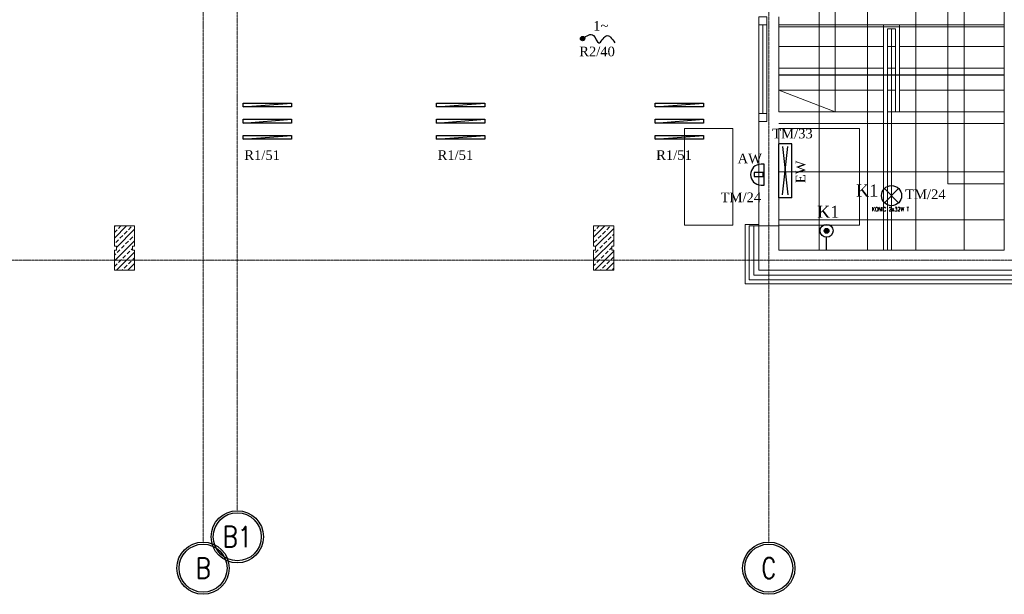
# Model space of a CAD drawing. Header units: centimetres. Extents: x 88729 to 133553, y -16225 to 14174.
# Tile 61 of 231: x 89348 to 90571, y -9853 to -9139. Entities that reach past the tile are written whole.
import ezdxf
from ezdxf.enums import TextEntityAlignment as Align

# ---------------------------------------------------------------- set-up
doc = ezdxf.new("R2010")
doc.units = ezdxf.units.CM
doc.linetypes.add('ACAD_ISO04W100', pattern=[30.5, 24, -3, 0.5, -3])
doc.linetypes.add('CENTER2', pattern=[1.125, 0.75, -0.125, 0.125, -0.125])
for name, color, linetype, lineweight in [('_E_ośw_opisy_AW', 1, 'Continuous', 9), ('A-SLUSARKA', 252, 'Continuous', 13), ('E_Istn_pozostaje', 132, 'Continuous', 25), ('PR_izolacja', 252, 'Continuous', 20), ('rz_zelbet', 252, 'Continuous', 20)]:
    doc.layers.add(name, color=color, linetype=linetype, lineweight=lineweight)
for name, color, linetype in [('A-OS', 252, 'CENTER2'), ('A-SCIANY', 252, 'Continuous'), ('A-SUFITY', 252, 'Continuous'), ('A-WID', 252, 'Continuous'), ('A-WID-CIENKI', 252, 'Continuous'), ('E_Istn', 170, 'Continuous'), ('E_opisy siły', 5, 'Continuous'), ('E_oswietlenie-opis2', 1, 'Continuous'), ('E_PODKLAD', 7, 'Continuous'), ('E_siła', 5, 'Continuous'), ('mat', 252, 'Continuous'), ('R-MET-IWE', 252, 'Continuous'), ('RLX_L_9242650+6100', 3, 'Continuous')]:
    doc.layers.add(name, color=color, linetype=linetype)
doc.styles.add('MM_050', font='romans.shx', dxfattribs={"width": 0.8, "height": 16})
doc.styles.add('old', font='BOOKOS.TTF')
doc.styles.add('ROMANS', font='ROMANS.SHX', dxfattribs={"width": 0.6})
doc.styles.get("Standard").update_dxf_attribs({"font": 'txt.shx'})
doc.linetypes.add('BATTING', pattern='A,0.00254,-2.54,[134,LTYPESHP.SHX,S=2.54,R=0,X=-2.54,Y=0],-5.08,[134,LTYPESHP.SHX,S=2.54,R=180,X=2.54,Y=0],-2.54', length=10.16254)

# ---------------------------------------------------------------- blocks, each defined once
blk = doc.blocks.new('E_łącznik bistabilny IP20')
at = {"linetype": 'Continuous', "ltscale": 0.5}
blk.add_hatch(color=256, dxfattribs=at).paths.add_polyline_path([(-3, 24, 1), (3, 24, 1)])
blk.add_line((0, 0), (0, 16), dxfattribs=at)
for radius in [8, 3]:
    blk.add_circle((0, 24), radius, dxfattribs=at)
at = {"linetype": 'Continuous', "ltscale": 0.5, "style": 'old', "flags": 4}
blk.add_attdef('OBWÓD', (5.9, 29.4), '', height=12, dxfattribs=at)
blk = doc.blocks.new('E_opis siły')
at = {"layer": 'E_siła', "linetype": 'Continuous', "ltscale": 0.5, "style": 'old', "flags": 4}
blk.add_attdef('OBWÓD', (0, 0), '', height=12, dxfattribs=at)
blk = doc.blocks.new('E_piktogramowa ex')
at = {"linetype": 'Continuous', "ltscale": 0.5}
for p, q in [((33.5, 8.4), (-33.5, 8.4)), ((-33.5, -8.2), (-33.5, 8.4)), ((30.1, 3.3), (-30.1, -3.3)), ((-30.1, 3.3), (30.1, -3.3)), ((33.5, -8.2), (33.5, 8.4)), ((-33.5, -8.2), (33.5, -8.2))]:
    blk.add_line(p, q, dxfattribs=at)
at = {"linetype": 'Continuous', "ltscale": 0.5, "style": 'old', "flags": 4}
for tag, p in [('ROZDZ.', (-79.2, -25.6)), ('AWARYJNA', (17.5, -25))]:
    blk.add_attdef(tag, p, '', height=12, dxfattribs=at)
blk = doc.blocks.new('E_wypust 1~')
at = {"linetype": 'Continuous', "ltscale": 0.5}
blk.add_hatch(color=256, dxfattribs=at).paths.add_polyline_path([(-2.7, 0, 1), (2.7, 0, 1)])
blk.add_circle((0, 0), 2.73, dxfattribs=at)
blk.add_spline([(0, 0), (13.6, 3.9), (20.1, -5.4), (29.4, 3.5), (40, -5.3)], degree=3, dxfattribs=at)
at = {"linetype": 'Continuous', "ltscale": 0.5, "style": 'old', "flags": 4}
for tag, p in [('ROZDZ.', (-55.2, 14)), ('230V', (27.8, 13.5)), ('MONTAŻ', (-8.3, -26.7))]:
    blk.add_attdef(tag, p, '', height=12, dxfattribs=at)
blk = doc.blocks.new('OSKA_D')
at = {"linetype": 'Continuous'}
for radius in [25, 23]:
    blk.add_circle((0, -25), radius, dxfattribs=at)
at = {"style": 'ROMANS', "width": 0.8, "flags": 4}
blk.add_attdef('OS', text='', height=20, dxfattribs=at).set_placement((0, -25), align=Align.MIDDLE_CENTER)
blk = doc.blocks.new('A$Ce817dbbb')
at = {"layer": 'rz_zelbet', "lineweight": 9, "ltscale": 0.1}
h = blk.add_hatch(dxfattribs=at)
h.set_pattern_fill('ANSI33', color=252, scale=40, style=0)
h.set_pattern_definition([(45, (-34168.379, 14712.049), (-7.0710678, 7.0710678), []), (45, (-34161.308, 14712.049), (-7.0710678, 7.0710678), [5, -2.5])])
h.paths.add_polyline_path([(-1935.9, -19861), (-1910.9, -19861), (-1910.9, -19886), (-1913.4, -19886), (-1913.4, -19891), (-1910.9, -19891), (-1910.9, -19916), (-1935.9, -19916), (-1935.9, -19891), (-1933.4, -19891), (-1933.4, -19886), (-1935.9, -19886)])
h.paths.add_polyline_path([(-1315.9, -19861), (-1340.9, -19861), (-1340.9, -19886), (-1338.4, -19886), (-1338.4, -19891), (-1340.9, -19891), (-1340.9, -19916), (-1315.9, -19916), (-1315.9, -19891), (-1318.4, -19891), (-1318.4, -19886), (-1315.9, -19886)])
at = {"layer": 'A-OS', "color": 252, "lineweight": 9, "ltscale": 2}
for p, q in [((-1825.9, -16367.8), (-1825.9, -20253.8)), ((-1123.4, -16367.8), (-1123.4, -20253.8)), ((-1783.4, -16389.6), (-1783.4, -20214.8)), ((-2608.2, -19903.5), (3323.9, -19903.5))]:
    blk.add_line(p, q, dxfattribs=at)
at = {"layer": 'A-SCIANY', "color": 252, "lineweight": 9, "ltscale": 3}
for p, q in [((-830.9, -19456), (-830.9, -19891)), ((-1152.9, -19859), (-1152.9, -19933)), ((-1152.9, -19859), (-1135.9, -19859)), ((-1135.9, -19861), (-1110.9, -19861)), ((-1110.9, -19861), (-1110.9, -19891)), ((-1110.9, -19891), (-830.9, -19891)), ((-744.9, -19933), (-1152.9, -19933))]:
    blk.add_line(p, q, dxfattribs=at)
for points in [[(-1935.9, -19861), (-1910.9, -19861), (-1910.9, -19886), (-1913.4, -19886), (-1913.4, -19891), (-1910.9, -19891), (-1910.9, -19916), (-1935.9, -19916), (-1935.9, -19891), (-1933.4, -19891), (-1933.4, -19886), (-1935.9, -19886), (-1935.9, -19861)], [(-1315.9, -19861), (-1340.9, -19861), (-1340.9, -19886), (-1338.4, -19886), (-1338.4, -19891), (-1340.9, -19891), (-1340.9, -19916), (-1315.9, -19916), (-1315.9, -19891), (-1318.4, -19891), (-1318.4, -19886), (-1315.9, -19886), (-1315.9, -19861)]]:
    blk.add_lwpolyline(points, dxfattribs=at)
at = {"layer": 'A-SLUSARKA', "color": 252, "lineweight": 9}
blk.add_lwpolyline([(-1125.9, -19731), (-1125.9, -19601), (-1135.9, -19601), (-1135.9, -19731), (-1125.9, -19731), (-1125.9, -19721), (-1135.9, -19721), (-1135.9, -19611), (-1125.9, -19611), (-1130.9, -19611), (-1130.9, -19721), (-1130.9, -19721), (-1130.9, -19721), (-1130.9, -19721)], dxfattribs=at)
at = {"layer": 'A-SUFITY', "lineweight": 0, "ltscale": 0.1}
for p, q in [((-1060.9, -19456), (-1060.9, -19891)), ((-1000.9, -19456), (-1000.9, -19891)), ((-940.9, -19456), (-940.9, -19891)), ((-880.9, -19456), (-880.9, -19891)), ((-830.9, -19613.5), (-1110.9, -19613.5)), ((-830.9, -19673.5), (-1110.9, -19673.5)), ((-830.9, -19733.5), (-1110.9, -19733.5)), ((-830.9, -19793.5), (-1110.9, -19793.5)), ((-830.9, -19853.5), (-1110.9, -19853.5))]:
    blk.add_line(p, q, dxfattribs=at)
at = {"layer": 'A-SUFITY', "ltscale": 0.1}
blk.add_line((-830.9, -19673.5), (-1110.9, -19673.5), dxfattribs=at)
at = {"layer": 'A-WID', "color": 252, "lineweight": 9}
for p, q in [((-1110.9, -19719), (-1110.9, -19601)), ((-1110.9, -19611), (-970.9, -19611)), ((-980.9, -19891), (-980.9, -19611)), ((-830.9, -19611), (-970.9, -19611)), ((-960.9, -19719), (-960.9, -19611)), ((-975.9, -19891), (-975.9, -19616)), ((-975.9, -19616), (-965.9, -19616)), ((-970.9, -19891), (-970.9, -19616)), ((-965.9, -19719), (-965.9, -19616)), ((-1110.9, -19638), (-980.9, -19638)), ((-975.9, -19638), (-970.9, -19638)), ((-965.9, -19638), (-970.9, -19638)), ((-830.9, -19638), (-960.9, -19638)), ((-1110.9, -19665), (-980.9, -19665)), ((-975.9, -19665), (-970.9, -19665)), ((-965.9, -19665), (-970.9, -19665)), ((-830.9, -19665), (-960.9, -19665)), ((-1110.9, -19692), (-980.9, -19692)), ((-975.9, -19692), (-970.9, -19692)), ((-965.9, -19692), (-970.9, -19692)), ((-830.9, -19692), (-960.9, -19692)), ((-1110.9, -19719), (-980.9, -19719)), ((-975.9, -19719), (-970.9, -19719)), ((-830.9, -19719), (-970.9, -19719)), ((-1135.9, -19731), (-1135.9, -19861))]:
    blk.add_line(p, q, dxfattribs=at)
blk.add_lwpolyline([(-1110.9, -19692), (-1040.9, -19719), (-1040.9, -19537.5), (-900.9, -19537.5), (-900.9, -19808.5), (-830.9, -19808.5)], dxfattribs=at)
at = {"layer": 'A-WID-CIENKI', "color": 252, "lineweight": 9, "ltscale": 0.1}
for points in [[(-1227.9, -19740), (-1227.9, -19860), (-1167.9, -19860), (-1167.9, -19740)], [(-1110.9, -19740), (-1010.9, -19740), (-1010.9, -19860), (-1110.9, -19860)]]:
    blk.add_lwpolyline(points, close=True, dxfattribs=at)
at = {"layer": 'mat', "color": 252, "lineweight": 9}
for p in [(-1147.9, -19861), (-1135.9, -19916)]:
    blk.add_line(p, (-1135.9, -19861), dxfattribs=at)
for points in [[(-746.9, -19928), (-1147.9, -19928), (-1147.9, -19861)], [(-746.9, -19916), (-1135.9, -19916)]]:
    blk.add_lwpolyline(points, dxfattribs=at)
at = {"layer": 'PR_izolacja', "color": 252, "linetype": 'BATTING', "lineweight": 9, "ltscale": 0.28}
blk.add_lwpolyline([(-746.9, -19922), (-1141.9, -19922), (-1141.9, -19861)], dxfattribs=at)
at = {"layer": 'A-OS', "color": 252, "linetype": 'ACAD_ISO04W100', "lineweight": 9, "ltscale": 5, "xscale": 1.297612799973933, "yscale": 1.297612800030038, "zscale": 1.2976128, "rotation": 359.8402543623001}
for p, values in [((-1783.3, -20214.8), {'OS': 'B1'}), ((-1825.8, -20253.8), {'OS': 'B'}), ((-1123.3, -20253.8), {'OS': 'C'})]:
    blk.add_blockref('OSKA_D', p, dxfattribs=at).add_auto_attribs(values)
at = {"layer": 'R-MET-IWE', "color": 252, "lineweight": 9, "width": 0.75}
for tag, rotation, p in [('0-', 90, (-1139, -4143.6)), ('0-', 90, (-1113, -4143.6)), ('0-', 90, (-1087, -4143.6)), ('2-', 90, (-796, -4143.6)), ('2-', 90, (-505, -4143.6)), ('0-', 90, (-480, -4143.6)), ('0-', 90, (-456, -4143.6)), ('2-', 90, (-166, -4143.6)), ('2-', 90, (-625.7, -4833.6)), ('2-', 90, (-599.7, -4833.6)), ('2-', 90, (-573.7, -4833.6)), ('0-', 180, (-2169.6, -4848.5)), ('0-', 180, (-2169.6, -4873.5)), ('0-', 180, (-2169.6, -4899.5)), ('-2', 90, (-1661.5, -4961.6)), ('-2', 90, (-1636.5, -4961.6)), ('0-', 270, (-1489.8, -4968.1)), ('0-', 270, (-1464.8, -4968.1)), ('0-', 270, (-1439.8, -4968.1)), ('0-', 270, (-1364.8, -4968.1)), ('0-', 270, (-1339.8, -4968.1)), ('0-', 270, (-1314.8, -4968.1)), ('0-', 270, (328.2, -4968.1)), ('0-', 270, (354.2, -4968.1)), ('0-', 270, (1256.2, -4968.1)), ('0-', 270, (1282.2, -4968.1)), ('0-', 90, (-513, -5496.6)), ('0-', 90, (-487, -5496.6)), ('K.S.-', 90, (-487, -5766.1)), ('0-', 90, (-513, -5766.1)), ('1-', 90, (-539, -6114.6)), ('0-', 90, (-513, -6114.6)), ('0-', 90, (-487, -6114.6)), ('0-', 90, (302, -6545.6)), ('0-', 90, (328, -6545.6)), ('0-', 90, (354, -6545.6)), ('0-', 90, (416.1, -6545.6)), ('0-', 90, (1256, -6545.6)), ('0-', 90, (1282, -6545.6)), ('1-', 90, (2383, -6845.6)), ('1-', 90, (2409, -6845.6)), ('1-', 90, (2435, -6845.6)), ('1-', 90, (2828, -6845.6)), ('1-', 90, (2854, -6845.6)), ('1-', 90, (2880, -6845.6)), ('<-2', 90, (-910.6, -10482.4)), ('2->', 90, (-718.1, -10854.4)), ('2->', 90, (-692.1, -10854.4)), ('2->', 90, (-744.1, -10870.8)), ('-0', 90, (-186.1, -12450.1)), ('1-', 90, (2264.5, -12866.4)), ('1-', 90, (2290.5, -12866.4)), ('1-', 90, (2316.5, -12866.4)), ('1-', 90, (2709.5, -12866.4)), ('1-', 90, (2735.5, -12866.4)), ('1-', 90, (2761.5, -12866.4)), ('<-KL', 90, (-700, -16780.9)), ('-0', 90, (-179.9, -18957.5)), ('0->', 90, (-1257.5, -23179)), ('0->', 90, (-1231.5, -23179)), ('0->', 90, (-1205.5, -23179)), ('0->', 90, (-600.5, -23179)), ('0->', 90, (-574.5, -23179)), ('0->', 90, (-1692.5, -24074)), ('0->', 90, (-1666.5, -24074)), ('0->', 90, (-1640.5, -24074)), ('0->', 90, (-1486.5, -24074)), ('0->', 90, (-1460.5, -24074)), ('0->', 90, (-1434.5, -24074)), ('<-0', 90, (-499.8, -24383.6)), ('<-0', 90, (-298.1, -24383.6)), ('<-0', 180, (-587.1, -25088.9)), ('<-0', 270, (-496.6, -25202.7)), ('<-0', 180, (-1353.3, -25419.4)), ('<-0', 180, (-1187.3, -25444.1)), ('<-0', 90, (-179.6, -25454.2)), ('<-0', 90, (-69.6, -26375.4)), ('<-0', 90, (-43.6, -26375.4))]:
    blk.add_attdef(tag, text='', height=17, rotation=rotation, dxfattribs=at).set_placement(p, align=Align.MIDDLE)
for tag, p in [('2-', (1424.8, -4179.2)), ('2-', (1424.8, -4205.2)), ('K.S.-', (-76.9, -4264.2)), ('KL-', (-613.1, -4292.2)), ('1-', (-613.1, -4312.2)), ('1-', (-613.1, -4332.2)), ('K.S.-', (1414.1, -4333.7)), ('0-', (-70.2, -4341.2)), ('0-', (469.8, -4341.2)), ('1-', (-613.1, -4352.2)), ('0-', (1424.8, -4361.2)), ('0-', (-70.2, -4367.2)), ('1-', (469.8, -4367.2)), ('0-', (1099.8, -4368.2)), ('2-', (1424.8, -4387.2)), ('1-', (-70.2, -4393.2)), ('1-', (469.8, -4393.2)), ('1-', (1099.8, -4394.2)), ('2-', (-70.2, -4419.2)), ('2-', (1099.8, -4420.2)), ('2-', (1424.8, -4413.2)), ('K.S.-', (-76.9, -4445.2)), ('2-', (469.8, -4444.2)), ('2-', (1099.8, -4446.2)), ('2-', (469.8, -4470.2)), ('2-', (-825.2, -4496.2)), ('2-', (-825.2, -4522.2)), ('2-', (-70.2, -4574.2)), ('2-', (-70.2, -4600.2)), ('K.S.-', (1089.1, -4600.7)), ('2-', (1099.8, -4653.2)), ('2-', (-70.2, -4669.2)), ('2-', (1099.8, -4679.2)), ('-1', (1806.8, -4690.8)), ('1-', (-70.2, -4695.2)), ('2-', (1099.8, -4705.2)), ('-1', (1806.8, -4716.3)), ('K.S.-', (-73.2, -4721.2)), ('FR-', (-70.2, -4747.2)), ('-1', (1806.8, -4743.1)), ('0-', (-1066.2, -6382.7)), ('0-', (-1066.2, -6408.7)), ('2-', (1729.8, -6586.2)), ('2-', (1729.8, -6612.2)), ('2-', (1729.8, -6638.2)), ('2-', (1729.8, -6664.2)), ('K.S.-', (469.8, -6788.2)), ('1-', (-962.2, -6915.2)), ('1-', (-460.2, -6923.2)), ('1-', (469.8, -6923.2)), ('2-', (1729.8, -6923.2)), ('1-', (-460.2, -6949.2)), ('1-', (469.8, -6949.2)), ('2-', (1729.8, -6949.2)), ('K.S.-', (2901.8, -6960.2)), ('2-', (1729.8, -6975.2)), ('2-', (1729.8, -7001.2)), ('2-', (-460.2, -7026.2)), ('0-', (469.8, -7026.2)), ('2-', (-460.2, -7052.2)), ('0-', (469.8, -7052.2)), ('2-', (-460.2, -7078.2)), ('2-', (469.8, -7078.2)), ('1-', (2901.8, -7088.2)), ('2-', (469.8, -7104.2)), ('1-', (2901.8, -7114.2)), ('0-', (1729.8, -7131.2)), ('2-', (-460.2, -7141.2)), ('0-', (1729.8, -7157.2)), ('2-', (-460.2, -7167.2)), ('2-', (469.8, -7181.2)), ('2-', (1729.8, -7183.2)), ('0-', (-460.2, -7193.2)), ('2-', (469.8, -7207.2)), ('2-', (1729.8, -7209.2)), ('K.S.-', (-470.9, -7217.7)), ('2-', (469.8, -7233.2)), ('2-', (1729.8, -7235.2)), ('1-', (-460.2, -7245.2)), ('2-', (469.8, -7259.2)), ('2-', (1729.8, -7261.2)), ('2-', (-460.2, -7297.2)), ('2-', (1729.8, -7287.2)), ('2->', (-943.7, -10543)), ('-1', (1688.3, -10711.5)), ('-1', (1688.3, -10737.5)), ('-1', (1688.3, -10763.5)), ('<-2', (1685.6, -12605.4)), ('2->', (1611.3, -12636.5)), ('2->', (1611.3, -12659)), ('2->', (1590.8, -12685)), ('K.S.-', (2783.3, -12981)), ('2->', (-578.7, -13047)), ('2->', (-578.7, -13073)), ('<-2', (-476.9, -13105.9)), ('1-', (2783.3, -13109)), ('1-', (2783.3, -13135)), ('<-1', (-610.8, -16857.8)), ('<-1', (-610.8, -16877.8)), ('<-1', (1688.3, -17219)), ('<-1', (1688.3, -17245)), ('<-1', (1688.3, -17271)), ('<-1', (-478.9, -18553.4)), ('<-0', (-2288, -23879.6)), ('<-0', (-2288, -23905.6)), ('<-0', (-2288, -23931.6)), ('<-0', (-343.1, -24738.2)), ('<-0', (-478.9, -25059.7))]:
    blk.add_attdef(tag, text='', height=17, dxfattribs=at).set_placement(p, align=Align.MIDDLE)
blk = doc.blocks.new('_E_oprawa 1x38_AW')
at = {"linetype": 'Continuous', "ltscale": 0.5}
for p, q in [((2.5, 12.7), (-2.5, 12.7)), ((-2.5, 12.7), (-2.5, 1.2)), ((2.5, 1.2), (2.5, 12.7)), ((-13, 4), (-13, 0)), ((-13, 0), (13, 0)), ((-2.5, 1.2), (2.5, 1.2)), ((13, 0), (13, 4))]:
    blk.add_line(p, q, dxfattribs=at)
blk.add_arc((0, 4), 13, 0, 180, dxfattribs=at)
at = {"linetype": 'Continuous', "ltscale": 0.5, "style": 'old', "flags": 4}
for tag, p in [('OBWÓD', (15.1, 21.7)), ('LP', (-44.9, 21.7)), ('ROZDZ.', (-57.7, -19.2)), ('AWARYJNA', (32.5, -16.8))]:
    blk.add_attdef(tag, p, '', height=12, dxfattribs=at)

msp = doc.modelspace()

# ---------------------------------------------------------------- linework, layer by layer
at = {"layer": 'E_Istn', "ltscale": 0.1}
for p, q in [((90422.1, -9366.7, 350), (90439.8, -9349, 350)), ((90422.1, -9349, 350), (90439.8, -9366.7, 350)), ((90430.7, -9357.9, 350), (90431, -9357.9, 350)), ((90431, -9358.1, 350), (90431, -9357.6, 350)), ((90431, -9357.9, 350), (90431.2, -9357.9, 350))]:
    msp.add_line(p, q, dxfattribs=at)
msp.add_circle((90431, -9357.9, 350), 12.5, dxfattribs=at)
at = {"layer": 'E_Istn_pozostaje'}
for p, q in [((89626, -9247.7), (89686, -9242.9)), ((89866, -9247.7), (89926, -9242.9)), ((90137.5, -9247.7), (90197.5, -9242.9)), ((89626, -9267.8), (89686, -9263)), ((89866, -9267.8), (89926, -9263)), ((90137.5, -9267.8), (90197.5, -9263)), ((89626, -9287.9), (89686, -9283.1)), ((89866, -9287.9), (89926, -9283.1)), ((90137.5, -9287.9), (90197.5, -9283.1))]:
    msp.add_line(p, q, dxfattribs=at)
for points in [[(89626, -9242.9), (89686, -9242.9), (89686, -9247.7), (89626, -9247.7)], [(89866, -9242.9), (89926, -9242.9), (89926, -9247.7), (89866, -9247.7)], [(90137.5, -9242.9), (90197.5, -9242.9), (90197.5, -9247.7), (90137.5, -9247.7)], [(89626, -9263), (89686, -9263), (89686, -9267.8), (89626, -9267.8)], [(89866, -9263), (89926, -9263), (89926, -9267.8), (89866, -9267.8)], [(90137.5, -9263), (90197.5, -9263), (90197.5, -9267.8), (90137.5, -9267.8)], [(89626, -9283.1), (89686, -9283.1), (89686, -9287.9), (89626, -9287.9)], [(89866, -9283.1), (89926, -9283.1), (89926, -9287.9), (89866, -9287.9)], [(90137.5, -9283.1), (90197.5, -9283.1), (90197.5, -9287.9), (90137.5, -9287.9)]]:
    msp.add_lwpolyline(points, close=True, dxfattribs=at)

# ---------------------------------------------------------------- block references
at = {"layer": 'E_Istn', "linetype": 'Continuous'}
ref = msp.add_blockref('E_piktogramowa ex', (90298.9, -9326.9), dxfattribs=dict(at, rotation=90))
ref.add_attrib('AWARYJNA', 'EW', (90323.9, -9342.4), dxfattribs={"layer": 'E_oswietlenie-opis2', "color": 0, "linetype": 'Continuous', "ltscale": 0.5, "height": 12, "rotation": 90, "style": 'old'})
ref = msp.add_blockref('_E_oprawa 1x38_AW', (90272.9, -9331.8), dxfattribs=dict(at, rotation=90))
ref.add_attrib('AWARYJNA', 'AW', (90239.8, -9317.7), dxfattribs={"layer": '_E_ośw_opisy_AW', "color": 0, "linetype": 'Continuous', "ltscale": 0.5, "height": 12, "style": 'old'})
at = {"layer": 'E_Istn_pozostaje'}
ref = msp.add_blockref('E_opis siły', (89687.6, -9313.5, -700), dxfattribs=dict(at, xscale=-1))
ref.add_attrib('OBWÓD', 'R1/51', (89627.2, -9313.5, -700), dxfattribs={"layer": 'E_opisy siły', "color": 3, "linetype": 'Continuous', "ltscale": 0.5, "height": 12, "style": 'old'})
ref = msp.add_blockref('E_opis siły', (89927.6, -9313.5, -700), dxfattribs=dict(at, xscale=-1))
ref.add_attrib('OBWÓD', 'R1/51', (89867.2, -9313.5, -700), dxfattribs={"layer": 'E_opisy siły', "color": 3, "linetype": 'Continuous', "ltscale": 0.5, "height": 12, "style": 'old'})
ref = msp.add_blockref('E_opis siły', (90199.1, -9313.5, -700), dxfattribs=dict(at, xscale=-1))
ref.add_attrib('OBWÓD', 'R1/51', (90138.7, -9313.5, -700), dxfattribs={"layer": 'E_opisy siły', "color": 3, "linetype": 'Continuous', "ltscale": 0.5, "height": 12, "style": 'old'})
msp.add_blockref('E_łącznik bistabilny IP20', (90350.3, -9425.6), dxfattribs=at)
at = {"layer": 'E_opisy siły', "linetype": 'Continuous'}
ref = msp.add_blockref('E_opis siły', (90037, -9184.7), dxfattribs=at)
ref.add_attrib('OBWÓD', 'R2/40', (90043.1, -9184.7), dxfattribs={"linetype": 'Continuous', "ltscale": 0.5, "height": 12, "style": 'old'})
ref = msp.add_blockref('E_opis siły', (90343.2, -9286.7), dxfattribs=dict(at, xscale=-1))
ref.add_attrib('OBWÓD', 'TM/33', (90282.8, -9286.7), dxfattribs={"color": 3, "linetype": 'Continuous', "ltscale": 0.5, "height": 12, "style": 'old'})
ref = msp.add_blockref('E_opis siły', (90279.1, -9366), dxfattribs=dict(at, xscale=-1))
ref.add_attrib('OBWÓD', 'TM/24', (90218.7, -9366), dxfattribs={"color": 3, "linetype": 'Continuous', "ltscale": 0.5, "height": 12, "style": 'old'})
ref = msp.add_blockref('E_opis siły', (90508.2, -9362.2, 350), dxfattribs=dict(at, xscale=-1))
ref.add_attrib('OBWÓD', 'TM/24', (90447.8, -9362.2, 350), dxfattribs={"color": 3, "linetype": 'Continuous', "ltscale": 0.5, "height": 12, "style": 'old'})
at = {"layer": 'E_PODKLAD'}
msp.add_blockref('A$Ce817dbbb', (91401.9, 10465.4), dxfattribs=at)
at = {"layer": 'E_siła', "linetype": 'Continuous'}
ref = msp.add_blockref('E_wypust 1~', (90047.3, -9162.7), dxfattribs=at)
ref.add_attrib('230V', '1~', (90060.5, -9152.8), dxfattribs={"linetype": 'Continuous', "ltscale": 0.5, "height": 12, "style": 'old'})

# ---------------------------------------------------------------- texts
at = {"layer": 'E_Istn', "style": 'old'}
msp.add_text('K1', height=15, dxfattribs=at).set_placement((90386.9, -9359, 350))
at = {"layer": 'E_Istn', "ltscale": 0.1, "insert": (90406.4, -9372.3, 350), "char_height": 5, "width": 52.298, "attachment_point": 1, "style": 'MM_050'}
msp.add_mtext('KONIC 2x32W T', dxfattribs=at)
at = {"layer": 'E_Istn_pozostaje', "style": 'old'}
msp.add_text('K1', height=15, dxfattribs=at).set_placement((90338.5, -9385.4))
at = {"layer": 'RLX_L_9242650+6100', "ltscale": 0.1, "flags": 9}
msp.add_attdef('RLXLUM', (90431, -9357.9, 350), '', height=0.1, dxfattribs=at)

doc.saveas('drawing.dxf')
